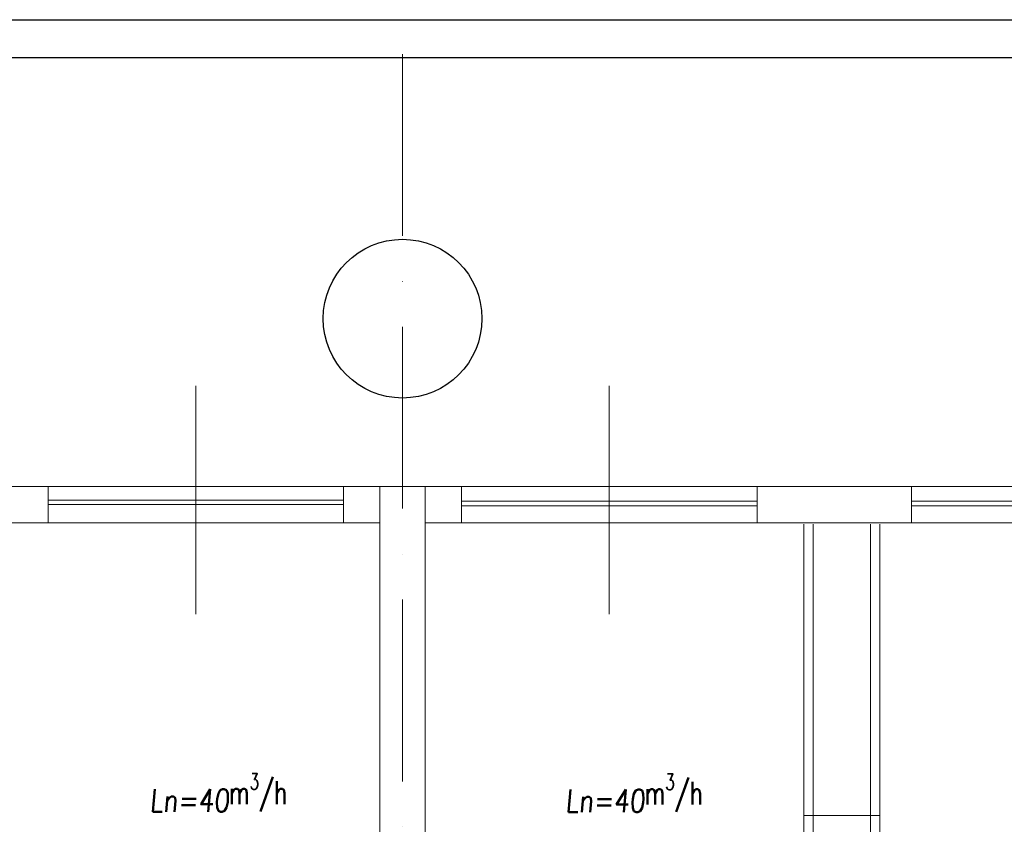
# Model space of a CAD drawing. Header units: millimetres. Extents: x -6513 to 30474, y -6915 to 65597.
# Tile 50 of 256: x -1919 to -1269, y 6954 to 7485. Entities that reach past the tile are written whole.
import ezdxf

# ---------------------------------------------------------------- set-up
doc = ezdxf.new("R2010")
doc.units = ezdxf.units.MM
doc.linetypes.add('ACAD_ISO10W100', pattern=[18, 12, -3, 0, -3])
for name, color, linetype, lineweight in [('A_cienka', 8, 'Continuous', 5), ('A_osie', 8, 'ACAD_ISO10W100', 5), ('A_widok', 8, 'Continuous', 13), ('R-TABELKA', 8, 'Continuous', 25)]:
    doc.layers.add(name, color=color, linetype=linetype, lineweight=lineweight)
doc.layers.add('DB_WM_nawiew-opis', color=8, linetype='Continuous')
doc.layers.add('DB_WM_odnośniki opis', color=8, linetype='Continuous')
doc.styles.add('ROMANSS', font='romans.shx', dxfattribs={"width": 0.8, "oblique": 5})

msp = doc.modelspace()

# ---------------------------------------------------------------- linework, layer by layer
at = {"layer": 'A_cienka', "ltscale": 10}
for p, q in [((-1802.946, 7092.253), (-1802.946, 7243.05)), ((-1529.946, 7092.253), (-1529.946, 7243.05))]:
    msp.add_line(p, q, dxfattribs=at)
at = {"layer": 'A_cienka'}
for p, q in [((-2791.446, 7176.652), (2345.554, 7176.652)), ((-2791.446, 7176.652), (4632.554, 7176.652)), ((-1900.446, 7167.652), (-1705.446, 7167.652)), ((-1900.446, 7164.652), (-1705.446, 7164.652)), ((-1432.446, 7166.809), (-1627.446, 7166.809)), ((-1432.446, 7163.809), (-1627.446, 7163.809)), ((-1330.446, 7166.809), (-1135.446, 7166.809)), ((-1330.446, 7163.809), (-1135.446, 7163.809)), ((-2221.446, 7152.652), (-1681.446, 7152.652)), ((-1651.446, 7152.652), (-1111.446, 7152.652)), ((-1351.446, 6959.404), (-1401.446, 6959.404))]:
    msp.add_line(p, q, dxfattribs=at)
at = {"layer": 'A_osie', "ltscale": 10}
msp.add_line((-1666.446, 5721.209), (-1666.446, 7473.268), dxfattribs=at)
at = {"layer": 'A_widok', "ltscale": 5}
for p, q in [((-1681.446, 7176.652), (-1681.446, 6670.652)), ((-1681.446, 7176.652), (-1651.446, 7176.652)), ((-1651.446, 7176.652), (-1651.446, 6670.652)), ((-1401.446, 7151.809), (-1401.446, 6752.809)), ((-1395.446, 7151.809), (-1395.446, 6752.809)), ((-1357.446, 7151.809), (-1357.446, 6752.809)), ((-1351.446, 7151.809), (-1351.446, 6746.809))]:
    msp.add_line(p, q, dxfattribs=at)
for points in [[(-2002.446, 7176.652), (-1900.446, 7176.652), (-1900.446, 7152.652), (-2002.446, 7152.652)], [(-1681.446, 7152.652), (-1705.446, 7152.652), (-1705.446, 7176.652), (-1681.446, 7176.652)], [(-1651.446, 7152.652), (-1627.446, 7152.652), (-1627.446, 7176.652), (-1651.446, 7176.652)], [(-1432.446, 7176.652), (-1330.446, 7176.652), (-1330.446, 7152.652), (-1432.446, 7152.652)]]:
    msp.add_lwpolyline(points, close=True, dxfattribs=at)
at = {"layer": 'DB_WM_odnośniki opis'}
msp.add_circle((-1666.446, 7287.418), 52.401, dxfattribs=at)
at = {"layer": 'R-TABELKA'}
for p, q in [((-3151.084, 7484.806), (8312.828, 7484.806)), ((-3026.084, 7459.806), (8287.828, 7459.806))]:
    msp.add_line(p, q, dxfattribs=at)

# ---------------------------------------------------------------- texts
at = {"layer": 'DB_WM_nawiew-opis', "char_height": 15, "width": 191.2715, "attachment_point": 1, "style": 'ROMANSS'}
for insert in [(-1833.325, 6987.026), (-1558.99, 6986.796)]:
    msp.add_mtext('{\\Fsimplex|c238;Ln=40\\A1;\\Q0;\\W0.7;m\\H0.7x;\\S3^ ;\\H1.4286x;/h}', dxfattribs=dict(at, insert=insert))

doc.saveas('drawing.dxf')
